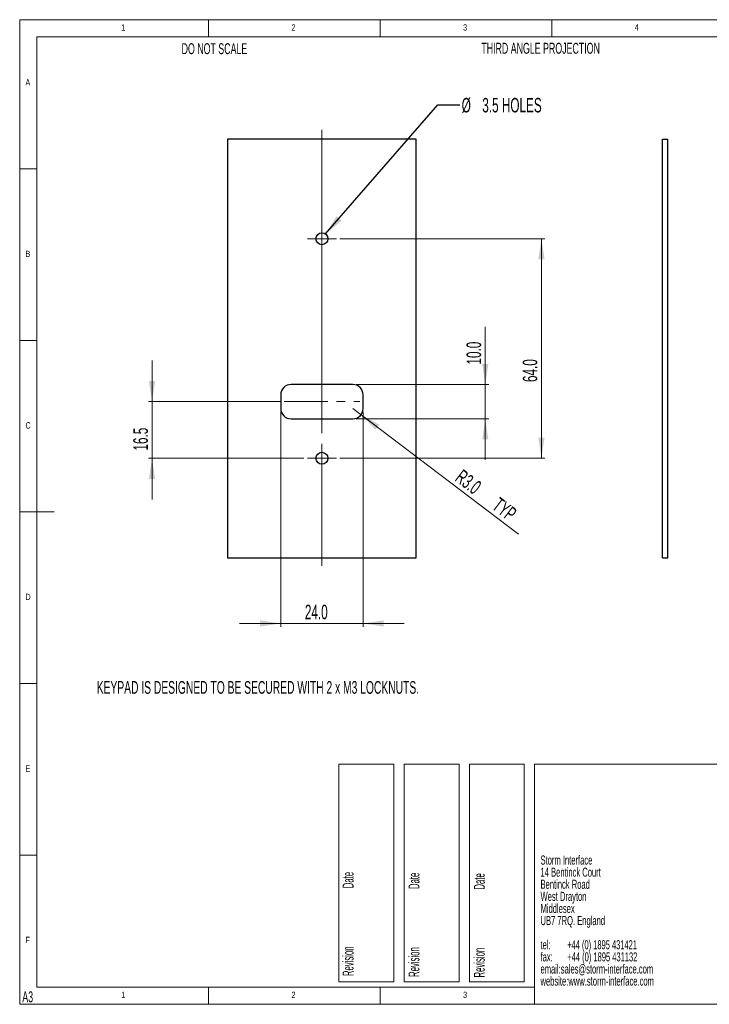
# Paper-space layout 'Sheet3' of a CAD drawing. Header units: millimetres. Extents: x 5 to 415, y 5 to 292.
# Tile 1 of 3: x 5 to 206, y 5 to 292. Entities that reach past the tile are written whole.
import ezdxf

# ---------------------------------------------------------------- set-up
doc = ezdxf.new("R2010")
doc.units = ezdxf.units.MM
doc.linetypes.add('CENTERX2', pattern=[20.32, 12.7, -2.54, 2.54, -2.54])
doc.styles.add('SLDTEXTSTYLE0', font='TXT', dxfattribs={"width": 0.605})
doc.styles.add('SLDTEXTSTYLE1', font='TXT', dxfattribs={"width": 0.75})
doc.styles.add('SLDTEXTSTYLE2', font='TXT', dxfattribs={"width": 0.567742})
doc.styles.add('SLDTEXTSTYLE3', font='TXT', dxfattribs={"width": 0.57})
doc.styles.add('SLDTEXTSTYLE4', font='TXT', dxfattribs={"width": 0.532308})
doc.dimstyles.new('SLDDIMSTYLE0', dxfattribs={"dimtxt": 4.10931, "dimasz": 6, "dimexe": 0, "dimexo": 0.0625, "dimgap": 1.027327, "dimtad": 1, "dimdec": 1, "dimrnd": 1e-09, "dimzin": 4, "dimdsep": 46, "dimtxsty": 'SLDTEXTSTYLE0', "dimsah": 1, "dimcen": 0.09, "dimadec": 0, "dimazin": 1, "dimtfac": 1, "dimtdec": 1, "dimtofl": 0, "dimtmove": 0, "dimatfit": 3, "dimfxl": 1, "dimfrac": 2, "dimtolj": 1, "dimtzin": 12, "dimarcsym": 0})
doc.dimstyles.new('SLDDIMSTYLE2', dxfattribs={"dimtxt": 4.10931, "dimasz": 6, "dimexe": 0, "dimexo": 0.0625, "dimgap": 1.027327, "dimtad": 1, "dimdec": 1, "dimrnd": 1e-09, "dimzin": 4, "dimdsep": 46, "dimtxsty": 'SLDTEXTSTYLE0', "dimsah": 1, "dimcen": 0.09, "dimadec": 0, "dimazin": 1, "dimtfac": 1, "dimtdec": 1, "dimtmove": 0, "dimatfit": 0, "dimfxl": 1, "dimfrac": 2, "dimtolj": 1, "dimtzin": 12, "dimarcsym": 0})
doc.dimstyles.new('SLDDIMSTYLE3', dxfattribs={"dimtxt": 4.10931, "dimasz": 6, "dimexe": 0, "dimexo": 0.0625, "dimgap": 1.027327, "dimtad": 1, "dimdec": 1, "dimrnd": 1e-09, "dimzin": 4, "dimdsep": 46, "dimtxsty": 'SLDTEXTSTYLE0', "dimsah": 1, "dimcen": 0, "dimadec": 0, "dimazin": 1, "dimtfac": 1, "dimtdec": 1, "dimtofl": 0, "dimtmove": 0, "dimatfit": 3, "dimfxl": 1, "dimfrac": 2, "dimtolj": 1, "dimtzin": 12, "dimarcsym": 0})
doc.dimstyles.new('SLDDIMSTYLE4', dxfattribs={"dimtxt": 0.18, "dimasz": 6, "dimexe": 0, "dimexo": 0.0625, "dimgap": 0, "dimtad": 0, "dimtih": 1, "dimtoh": 1, "dimdec": 0, "dimrnd": 1e-09, "dimzin": 0, "dimdsep": 46, "dimtxsty": 'Standard', "dimsah": 1, "dimcen": 0.09, "dimadec": 0, "dimazin": 0, "dimtfac": 6, "dimtdec": 0, "dimtofl": 0, "dimtmove": 0, "dimatfit": 3, "dimfxl": 1, "dimfrac": 2, "dimtolj": 1, "dimtzin": 0, "dimarcsym": 0})
doc.dimstyles.new('SLDDIMSTYLE5', dxfattribs={"dimtxt": 4.10931, "dimasz": 6, "dimexe": 0, "dimexo": 0.0625, "dimgap": 1.027327, "dimtad": 1, "dimdec": 1, "dimrnd": 1e-09, "dimzin": 12, "dimdsep": 46, "dimtxsty": 'SLDTEXTSTYLE0', "dimsah": 1, "dimcen": 0.09, "dimadec": 0, "dimazin": 3, "dimtfac": 1, "dimtdec": 1, "dimtmove": 0, "dimatfit": 0, "dimfxl": 1, "dimfrac": 2, "dimtolj": 1, "dimtzin": 12, "dimarcsym": 0})

# ---------------------------------------------------------------- blocks, each defined once
blk = doc.blocks.new('SW_NOTE_12')
at = {"color": 0, "linetype": 'Continuous', "lineweight": 0, "attachment_point": 1}
for s, insert, char_height, style in [('Storm Interface', (0, 3.4), 2.6458, 'SLDTEXTSTYLE0'), ('14 Bentinck Court', (0, -0.13), 2.6458, 'SLDTEXTSTYLE0'), ('Bentinck Road', (0, -3.66), 2.6458, 'SLDTEXTSTYLE0'), ('West Drayton', (0, -7.18), 2.6458, 'SLDTEXTSTYLE0'), ('Middlesex', (0, -10.71), 2.646, 'SLDTEXTSTYLE0'), ('UB7 7RQ. England', (0, -14.24), 2.6458, 'SLDTEXTSTYLE0'), ('tel:        +44 (0) 1895 431421', (0, -21.29), 2.6458, 'SLDTEXTSTYLE2'), ('fax:       +44 (0) 1895 431132', (0, -24.82), 2.6458, 'SLDTEXTSTYLE3'), ('email:sales@storm-interface.com', (0, -28.35), 2.6458, 'SLDTEXTSTYLE0'), ('website:www.storm-interface.com', (0, -31.88), 2.6458, 'SLDTEXTSTYLE0')]:
    blk.add_mtext(s, dxfattribs=dict(at, insert=insert, char_height=char_height, style=style))
blk = doc.blocks.new('_D_5')
at = {"color": 7, "linetype": 'Continuous', "lineweight": 18}
for p, q in [((98.3, 228.16), (158, 228.16)), ((157, 228.16), (157, 164.16)), ((98.3, 164.16), (158, 164.16))]:
    blk.add_line(p, q, dxfattribs=at)
for points in [[(157, 228.16), (156.1, 222.16), (157.9, 222.16)], [(157, 164.16), (157.9, 170.16), (156.1, 170.16)]]:
    blk.add_solid(points, dxfattribs=at)
at = {"color": 7, "linetype": 'Continuous', "lineweight": 18, "insert": (151.55, 186.38), "char_height": 4.233, "attachment_point": 1, "rotation": 90, "style": 'SLDTEXTSTYLE0'}
blk.add_mtext('64.0', dxfattribs=at)
blk = doc.blocks.new('_D_6')
at = {"color": 7, "linetype": 'Continuous', "lineweight": 18}
for p, q in [((140.64, 185.66), (140.64, 202.45)), ((103.05, 185.66), (141.64, 185.66)), ((140.64, 185.66), (140.64, 175.66)), ((103.05, 175.66), (141.64, 175.66)), ((140.64, 175.66), (140.64, 163.66))]:
    blk.add_line(p, q, dxfattribs=at)
for points in [[(140.64, 185.66), (141.54, 191.66), (139.74, 191.66)], [(140.64, 175.66), (139.74, 169.66), (141.54, 169.66)]]:
    blk.add_solid(points, dxfattribs=at)
at = {"color": 7, "linetype": 'Continuous', "lineweight": 18, "insert": (135.18, 191.48), "char_height": 4.233, "attachment_point": 1, "rotation": 90, "style": 'SLDTEXTSTYLE0'}
blk.add_mtext('10.0', dxfattribs=at)
blk = doc.blocks.new('_D_7')
at = {"color": 7, "linetype": 'Continuous', "lineweight": 18}
for p, q in [((43.55, 180.66), (43.55, 192.66)), ((81.05, 180.66), (42.55, 180.66)), ((43.55, 180.66), (43.55, 164.16)), ((87.8, 164.16), (42.55, 164.16)), ((43.55, 164.16), (43.55, 152.16))]:
    blk.add_line(p, q, dxfattribs=at)
for points in [[(43.55, 180.66), (44.45, 186.66), (42.65, 186.66)], [(43.55, 164.16), (42.65, 158.16), (44.45, 158.16)]]:
    blk.add_solid(points, dxfattribs=at)
at = {"color": 7, "linetype": 'Continuous', "lineweight": 18, "insert": (38.1, 166.4), "char_height": 4.233, "attachment_point": 1, "rotation": 90, "style": 'SLDTEXTSTYLE0'}
blk.add_mtext('16.5', dxfattribs=at)
blk = doc.blocks.new('_D_8')
at = {"color": 7, "linetype": 'Continuous', "lineweight": 18}
for p, q in [((81.05, 177.66), (81.05, 115.01)), ((105.05, 177.66), (105.05, 115.01)), ((81.05, 116.01), (69.05, 116.01)), ((81.05, 116.01), (105.05, 116.01)), ((105.05, 116.01), (117.05, 116.01))]:
    blk.add_line(p, q, dxfattribs=at)
for points in [[(81.05, 116.01), (75.05, 116.91), (75.05, 115.11)], [(105.05, 116.01), (111.05, 115.11), (111.05, 116.91)]]:
    blk.add_solid(points, dxfattribs=at)
at = {"color": 7, "linetype": 'Continuous', "lineweight": 18, "insert": (88.07, 121.47), "char_height": 4.233, "attachment_point": 1, "style": 'SLDTEXTSTYLE0'}
blk.add_mtext('24.0', dxfattribs=at)
blk = doc.blocks.new('_D_9')
at = {"color": 7, "linetype": 'Continuous', "lineweight": 18}
for q in [(102.05, 178.66), (150.3, 142.03)]:
    blk.add_line((104.44, 176.85), q, dxfattribs=at)
blk.add_solid([(104.44, 176.85), (108.68, 172.5), (109.77, 173.93)], dxfattribs=at)
at = {"color": 7, "linetype": 'Continuous', "lineweight": 18, "char_height": 4.233, "attachment_point": 1, "rotation": 322.7951, "style": 'SLDTEXTSTYLE0'}
for s, insert in [('R3.0', (134.11, 161.16)), ('TYP', (144.87, 153))]:
    blk.add_mtext(s, dxfattribs=dict(at, insert=insert))
blk = doc.blocks.new('SW_NOTE_16')
at = {"color": 0, "linetype": 'Continuous', "lineweight": 0, "char_height": 4.233, "attachment_point": 1, "style": 'SLDTEXTSTYLE0'}
for s, insert in [('%%c', (0.56, 1.99)), ('3.5 HOLES', (6.55, 1.99))]:
    blk.add_mtext(s, dxfattribs=dict(at, insert=insert))
blk = doc.blocks.new('SW_CENTERMARKSYMBOL_2')
at = {"color": 0, "linetype": 'Continuous', "lineweight": 0}
for p, q in [((0, 2.5), (0, 31.71)), ((-2.5, 0), (-4.25, 0)), ((0, 0), (-2.5, 0)), ((0, 0), (0, 2.5)), ((0, 0), (0, -2.5)), ((0, 0), (2.5, 0)), ((2.5, 0), (4.25, 0)), ((0, -2.5), (0, -56.69))]:
    blk.add_line(p, q, dxfattribs=at)
blk = doc.blocks.new('SW_CENTERMARKSYMBOL_3')
at = {"color": 0, "linetype": 'Continuous', "lineweight": 0}
for p, q in [((0, 2.5), (0, 4.25)), ((-2.5, 0), (-4.25, 0)), ((0, 0), (-2.5, 0)), ((0, 0), (0, 2.5)), ((0, 0), (0, -2.5)), ((0, 0), (2.5, 0)), ((2.5, 0), (4.25, 0)), ((0, -2.5), (0, -31.37))]:
    blk.add_line(p, q, dxfattribs=at)

psp = doc.layouts.new('Sheet3')

# ---------------------------------------------------------------- linework, layer by layer
at = {"color": 7, "linetype": 'Continuous', "lineweight": 18}
for p, q in [((415, 292), (5, 292)), ((5, 292), (5, 5)), ((60, 287), (60, 292)), ((110, 292), (110, 287)), ((160, 287), (160, 292)), ((410, 287), (10, 287)), ((10, 287), (10, 10)), ((10, 248.5), (5, 248.5)), ((5, 198.5), (10, 198.5)), ((5, 148.5), (15, 148.5)), ((5, 98.5), (10, 98.5)), ((98, 75), (114, 75)), ((98, 75), (98, 11.5)), ((114, 75), (114, 11.5)), ((117, 75), (133, 75)), ((117, 75), (117, 11.5)), ((133, 75), (133, 11.5)), ((136, 75), (152, 75)), ((136, 75), (136, 11.5)), ((152, 75), (152, 11.5)), ((415, 75), (155, 75)), ((155, 75), (155, 5)), ((10, 48.5), (5, 48.5)), ((98, 11.5), (114, 11.5)), ((117, 11.5), (133, 11.5)), ((136, 11.5), (152, 11.5)), ((10, 10), (155, 10)), ((60, 5), (60, 10)), ((110, 10), (110, 5)), ((5, 5), (415, 5)), ((123.11, 5), (123.11, 5))]:
    psp.add_line(p, q, dxfattribs=at)
at = {"color": 7, "linetype": 'Continuous', "lineweight": 25}
for p, q in [((120.55, 257.16), (65.55, 257.16)), ((65.55, 257.16), (65.55, 135.16)), ((120.55, 135.16), (120.55, 257.16)), ((192.28, 135.16), (192.28, 257.16)), ((192.28, 257.16), (193.78, 257.16)), ((193.78, 135.16), (193.78, 257.16)), ((102.05, 185.66), (84.05, 185.66)), ((81.05, 182.66), (81.05, 178.66)), ((105.05, 178.66), (105.05, 182.66)), ((84.05, 175.66), (102.05, 175.66)), ((65.55, 135.16), (120.55, 135.16)), ((192.28, 135.16), (193.78, 135.16))]:
    psp.add_line(p, q, dxfattribs=at)
at = {"color": 7, "linetype": 'CENTERX2', "lineweight": 18}
psp.add_line((82.05, 180.66), (104.05, 180.66), dxfattribs=at)
at = {"color": 7, "linetype": 'Continuous', "lineweight": 25}
for centre in [(93.05, 228.16), (93.05, 164.16)]:
    psp.add_circle(centre, 1.75, dxfattribs=at)
for centre, start, end in [((84.05, 182.66), 90, 180), ((102.05, 182.66), 0, 90), ((84.05, 178.66), 180, 270), ((102.05, 178.66), 270, 0)]:
    psp.add_arc(centre, 3, start, end, dxfattribs=at)

# ---------------------------------------------------------------- block references
at = {"color": 7, "linetype": 'Continuous', "lineweight": 0}
for name, p in [('SW_NOTE_16', (133.21, 267.21)), ('SW_CENTERMARKSYMBOL_2', (93.05, 228.16)), ('SW_CENTERMARKSYMBOL_3', (93.05, 164.16)), ('SW_NOTE_12', (156.73, 44.97))]:
    psp.add_blockref(name, p, dxfattribs=at)

# ---------------------------------------------------------------- texts
at = {"color": 7, "linetype": 'Continuous', "lineweight": 0, "attachment_point": 1}
for s, insert, char_height, style in [('1', (34.58, 290.67), 1.85, 'SLDTEXTSTYLE1'), ('2', (84.17, 290.67), 1.85, 'SLDTEXTSTYLE1'), ('3', (134.17, 290.67), 1.85, 'SLDTEXTSTYLE1'), ('4', (184.17, 290.67), 1.85, 'SLDTEXTSTYLE1'), ('DO NOT SCALE', (52.17, 285.14), 3.175, 'SLDTEXTSTYLE0'), ('THIRD ANGLE PROJECTION', (139.49, 285.26), 3.175, 'SLDTEXTSTYLE0'), ('A', (6.67, 274.67), 1.85, 'SLDTEXTSTYLE1'), ('B', (6.67, 224.67), 1.85, 'SLDTEXTSTYLE1'), ('C', (6.67, 174.67), 1.85, 'SLDTEXTSTYLE1'), ('D', (6.67, 124.67), 1.85, 'SLDTEXTSTYLE1'), ('KEYPAD IS DESIGNED TO BE SECURED WITH 2 x M3 LOCKNUTS.', (27.44, 99.22), 3.7042, 'SLDTEXTSTYLE0'), ('E', (6.67, 74.67), 1.85, 'SLDTEXTSTYLE1'), ('F', (6.67, 24.67), 1.85, 'SLDTEXTSTYLE1'), ('A3', (5.76, 8.76), 3.175, 'SLDTEXTSTYLE0'), ('1', (34.58, 8.67), 1.85, 'SLDTEXTSTYLE1'), ('2', (84.17, 8.67), 1.85, 'SLDTEXTSTYLE1'), ('3', (134.17, 8.67), 1.85, 'SLDTEXTSTYLE1')]:
    psp.add_mtext(s, dxfattribs=dict(at, insert=insert, char_height=char_height, style=style))
at = {"color": 7, "linetype": 'Continuous', "lineweight": 0, "char_height": 3.175, "attachment_point": 1, "rotation": 90, "style": 'SLDTEXTSTYLE4'}
for insert in [(99.08, 13.21), (118.28, 12.97), (137.31, 12.81)]:
    psp.add_mtext('Revision                           Date', dxfattribs=dict(at, insert=insert))

# ---------------------------------------------------------------- dimensions: what is measured, and where the dimension line sits
at = {"color": 7, "linetype": 'Continuous', "lineweight": 18}
for base, p1, p2, dimstyle, picture, middle in [((157, 164.16), (97.3, 228.16), (97.3, 164.16), 'SLDDIMSTYLE0', '_D_5', (157, 191.87)), ((140.64, 175.66), (102.05, 185.66), (102.05, 175.66), 'SLDDIMSTYLE2', '_D_6', (140.64, 196.97)), ((43.55, 164.16), (82.05, 180.66), (88.8, 164.16), 'SLDDIMSTYLE5', '_D_7', (43.55, 171.89))]:
    dim = psp.add_linear_dim(base=base, p1=p1, p2=p2, angle=90, dimstyle=dimstyle, dxfattribs=at)
    dim.commit()
    dim.dimension.update_dxf_attribs({"geometry": picture, "text_midpoint": middle, "dimtype": 160})
dim = psp.add_linear_dim(base=(105.05, 116.01), p1=(81.05, 178.66), p2=(105.05, 178.66), dimstyle='SLDDIMSTYLE2', dxfattribs=at)
dim.commit()
dim.dimension.update_dxf_attribs({"geometry": '_D_8', "text_midpoint": (93.56, 116.01), "dimtype": 160})
dim = psp.add_radius_dim(center=(102.05, 178.66), mpoint=(104.44, 176.85), text='<> TYP', dimstyle='SLDDIMSTYLE3', dxfattribs=at)
dim.commit()
dim.dimension.update_dxf_attribs({"geometry": '_D_9', "text_midpoint": (140.64, 149.36), "dimtype": 164})

# ---------------------------------------------------------------- leaders
at = {"color": 7, "linetype": 'Continuous', "lineweight": 0}
psp.add_leader([(94.13, 229.54), (126.86, 267.21), (133.21, 267.21)], dimstyle='SLDDIMSTYLE4', dxfattribs=at)

doc.saveas('drawing.dxf')
